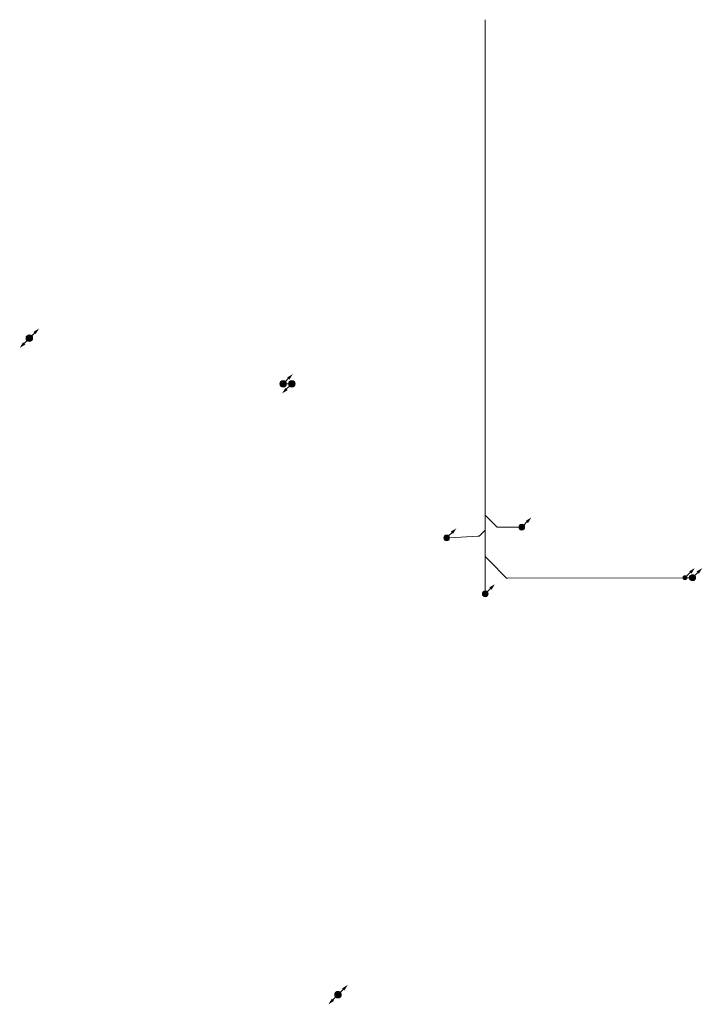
# Model space of a CAD drawing. Header units: millimetres. Extents: x -8188 to 49496, y -17237 to 7001.
# Tile 4 of 4: x 36516 to 49496, y -11731 to 7001. Entities that reach past the tile are written whole.
import ezdxf

# ---------------------------------------------------------------- set-up
doc = ezdxf.new("R2010")
doc.units = ezdxf.units.MM
doc.linetypes.add('DDS_LT6', pattern=[289.999998, 200, -89.999998])
doc.layers.add('Dešťová voda', color=7, linetype='Continuous')
doc.layers.add('Kanalizace', color=7, linetype='Continuous')

# ---------------------------------------------------------------- blocks, each defined once
blk = doc.blocks.new('Segment trubky-Kanalizace D100-ID-30-8-29-3869')
at = {"layer": 'Kanalizace', "color": 32, "lineweight": 5}
blk.add_line((0, 0), (0, -9341), dxfattribs=at)
blk = doc.blocks.new('T-kus-T-kus Kanalizace D100-ID-30-8-29-3902')
at = {"layer": 'Kanalizace', "color": 32, "lineweight": 5}
for p, q in [((0, 83), (0, -135)), ((0, 0), (95, -95))]:
    blk.add_line(p, q, dxfattribs=at)
blk = doc.blocks.new('Segment trubky-Kanalizace D100-ID-30-8-29-3816')
at = {"layer": 'Kanalizace', "color": 32, "lineweight": 5}
blk.add_line((0, 0), (0, -71), dxfattribs=at)
blk = doc.blocks.new('T-kus-T-kus Kanalizace D100-ID-30-8-29-3762')
at = {"layer": 'Kanalizace', "color": 32, "lineweight": 5}
for p, q in [((0, 83), (0, -135)), ((0, 0), (-95, -95))]:
    blk.add_line(p, q, dxfattribs=at)
blk = doc.blocks.new('Segment trubky-Kanalizace D100-ID-30-8-29-3656')
at = {"layer": 'Kanalizace', "color": 32, "lineweight": 5}
blk.add_line((0, 0), (0, -282), dxfattribs=at)
blk = doc.blocks.new('T-kus-T-kus Kanalizace D100-ID-30-8-29-5549')
at = {"layer": 'Kanalizace', "color": 32, "lineweight": 5}
for q in [(-60, 0), (0, 0)]:
    blk.add_line((0, 0), q, dxfattribs=at)
for points in [[(-60, -36), (-60, -37), (-60, -36), (-60, -30), (-61, -22), (-61, -12), (-61, 0), (-61, 12), (-61, 22), (-60, 30), (-60, 36), (-60, 37), (-60, 36), (-60, 30), (-59, 22), (-59, 12), (-59, 0), (-59, -12), (-59, -22), (-60, -30), (-60, -36)], [(17, -52), (0, -55), (-17, -52), (-32, -44), (-45, -32), (-52, -17), (-55, 0), (-52, 17), (-44, 32), (-32, 45), (-17, 52), (0, 55), (17, 52), (32, 44), (45, 32), (52, 17), (55, 0), (52, -17), (44, -32), (32, -45), (17, -52)], [(17, -52), (0, -55), (-17, -52), (-32, -44), (-45, -32), (-52, -17), (-55, 0), (-52, 17), (-44, 32), (-32, 45), (-17, 52), (0, 55), (17, 52), (32, 44), (45, 32), (52, 17), (55, 0), (52, -17), (44, -32), (32, -45), (17, -52)]]:
    blk.add_lwpolyline(points, dxfattribs=at)
blk = doc.blocks.new('Koleno-Koleno Kanalizace D100-ID-30-8-29-3311')
at = {"layer": 'Kanalizace', "color": 32, "lineweight": 5}
blk.add_line((-55, 0), (-59, 0), dxfattribs=at)
blk.add_circle((0, 0), 55, dxfattribs=at)
blk = doc.blocks.new('T-kus-T-kus Kanalizace D100-ID-30-8-29-3635')
at = {"layer": 'Kanalizace', "color": 32, "lineweight": 5}
for p, q in [((0, 83), (0, -135)), ((0, 0), (95, -95))]:
    blk.add_line(p, q, dxfattribs=at)
blk = doc.blocks.new('Segment trubky-Kanalizace D100-ID-30-8-29-3741')
at = {"layer": 'Kanalizace', "color": 32, "lineweight": 5}
blk.add_line((0, 0), (295, -295), dxfattribs=at)
blk = doc.blocks.new('Koleno-Koleno Kanalizace D100-ID-30-8-29-3666')
at = {"layer": 'Kanalizace', "color": 32, "lineweight": 5}
for p, q in [((-18, 18), (0, 0)), ((0, 0), (25, 0))]:
    blk.add_line(p, q, dxfattribs=at)
blk = doc.blocks.new('Segment trubky-Kanalizace D100-ID-30-8-29-9102')
at = {"layer": 'Kanalizace', "color": 32, "lineweight": 5}
blk.add_line((0, 0), (3455, 6), dxfattribs=at)
blk = doc.blocks.new('Koleno-Koleno Kanalizace D100-ID-30-8-29-3659')
at = {"layer": 'Kanalizace', "color": 32, "lineweight": 5}
blk.add_line((0, 55), (0, 59), dxfattribs=at)
blk.add_circle((0, 0), 55, dxfattribs=at)
blk = doc.blocks.new('Segment trubky-Kanalizace D100-ID-30-8-29-5138')
at = {"layer": 'Kanalizace', "color": 32, "lineweight": 5}
blk.add_line((0, 0), (0, -510), dxfattribs=at)
blk = doc.blocks.new('Koleno-Koleno Kanalizace D100-ID-30-8-29-3561')
at = {"layer": 'Kanalizace', "color": 32, "lineweight": 5}
blk.add_line((55, 3), (59, 3), dxfattribs=at)
blk.add_circle((0, 0), 55, dxfattribs=at)
blk = doc.blocks.new('Segment trubky-Kanalizace D100-ID-30-8-29-5521')
at = {"layer": 'Kanalizace', "color": 32, "lineweight": 5}
blk.add_line((0, 0), (536, 29), dxfattribs=at)
blk = doc.blocks.new('Koleno-Koleno Kanalizace D100-ID-30-8-29-3923')
at = {"layer": 'Kanalizace', "color": 32, "lineweight": 5}
for p, q in [((-23, -1), (0, 0)), ((0, 0), (16, 16))]:
    blk.add_line(p, q, dxfattribs=at)
blk = doc.blocks.new('Segment trubky-Kanalizace D100-ID-30-8-29-5529')
at = {"layer": 'Kanalizace', "color": 32, "lineweight": 5}
blk.add_line((0, 0), (1, 1), dxfattribs=at)
blk = doc.blocks.new('Koleno-Koleno Kanalizace D100-ID-30-8-29-3338')
at = {"layer": 'Kanalizace', "color": 32, "lineweight": 5}
blk.add_line((-55, 0), (-59, 0), dxfattribs=at)
blk.add_circle((0, 0), 55, dxfattribs=at)
blk = doc.blocks.new('Segment trubky-Kanalizace D100-ID-30-8-29-5455')
at = {"layer": 'Kanalizace', "color": 32, "lineweight": 5}
blk.add_line((0, 0), (115, -115), dxfattribs=at)
blk = doc.blocks.new('Koleno-Koleno Kanalizace D100-ID-30-8-29-3930')
at = {"layer": 'Kanalizace', "color": 32, "lineweight": 5}
for p, q in [((-18, 18), (0, 0)), ((0, 0), (25, 0))]:
    blk.add_line(p, q, dxfattribs=at)
blk = doc.blocks.new('Segment trubky-Kanalizace D100-ID-30-8-29-5463')
at = {"layer": 'Kanalizace', "color": 32, "lineweight": 5}
blk.add_line((0, 0), (386, -1), dxfattribs=at)
blk = doc.blocks.new('Koleno-Koleno Dešťová voda D125-ID-30-8-29-6482')
at = {"layer": 'Dešťová voda', "color": 174, "lineweight": 5}
blk.add_line((63, 0), (75, 0), dxfattribs=at)
blk.add_circle((0, 0), 62.5, dxfattribs=at)
blk = doc.blocks.new('Segment trubky-Dešťová voda D125-ID-30-8-29-8094')
at = {"layer": 'Dešťová voda', "color": 174, "linetype": 'DDS_LT6', "lineweight": 5}
blk.add_line((0, 0), (14, 0), dxfattribs=at)
blk = doc.blocks.new('Koleno-Koleno Dešťová voda D125-ID-30-8-29-8119')
at = {"layer": 'Dešťová voda', "color": 174, "lineweight": 5}
blk.add_line((-75, 0), (0, 0), dxfattribs=at)
blk.add_circle((0, 0), 62.5, dxfattribs=at)
blk = doc.blocks.new('Konec potrubí-PipeEnd Dešťová voda D125-ID-30-8-29-8264')
at = {"layer": 'Dešťová voda', "lineweight": 5}
for points in [[(63, 0), (59, 19), (51, 37), (37, 51), (19, 59), (0, 63), (-19, 59), (-37, 51), (-51, 37), (-59, 19), (-63, 0), (-59, -19), (-51, -37), (-37, -51), (-19, -59), (0, -63), (19, -59), (37, -51), (51, -37), (59, -19)], [(-184, -184), (-120, -78), (-78, -120)]]:
    blk.add_hatch(color=174, dxfattribs=at).paths.add_polyline_path(points)
at = {"layer": 'Dešťová voda', "color": 174, "lineweight": 5}
blk.add_line((-99, -99), (-44, -44), dxfattribs=at)
blk = doc.blocks.new('Koleno-Koleno Kanalizace D70-ID-30-8-29-7665')
at = {"layer": 'Kanalizace', "color": 32, "lineweight": 5}
blk.add_line((37, 0), (42, 0), dxfattribs=at)
blk.add_circle((0, 0), 37.4, dxfattribs=at)
blk = doc.blocks.new('Segment trubky-Kanalizace D70-ID-30-8-29-9364')
at = {"layer": 'Kanalizace', "color": 32, "lineweight": 5}
blk.add_line((0, 0), (40, 0), dxfattribs=at)
blk = doc.blocks.new('Konec potrubí-PipeEnd Dešťová voda D125-ID-30-8-29-8331')
at = {"layer": 'Dešťová voda', "lineweight": 5}
for points in [[(63, 0), (59, 19), (51, 37), (37, 51), (19, 59), (0, 63), (-19, 59), (-37, 51), (-51, 37), (-59, 19), (-63, 0), (-59, -19), (-51, -37), (-37, -51), (-19, -59), (0, -63), (19, -59), (37, -51), (51, -37), (59, -19)], [(-184, -184), (-120, -78), (-78, -120)]]:
    blk.add_hatch(color=174, dxfattribs=at).paths.add_polyline_path(points)
at = {"layer": 'Dešťová voda', "color": 174, "lineweight": 5}
for p, q in [((44, 44), (99, 99)), ((-99, -99), (-44, -44))]:
    blk.add_line(p, q, dxfattribs=at)
blk = doc.blocks.new('Začátek potrubí-PipeStart TV-PWH Teplá voda D20-ID-30-8-29-4986-8')
at = {"layer": 'Kanalizace', "lineweight": 5}
for points in [[(57837, -3830), (57773, -3936), (57731, -3894)], [(57708, -4014), (57705, -3997), (57697, -3982), (57685, -3969), (57670, -3962), (57653, -3959), (57636, -3962), (57620, -3969), (57608, -3982), (57601, -3997), (57598, -4014), (57601, -4031), (57608, -4046), (57620, -4058), (57636, -4066), (57653, -4069), (57670, -4066), (57685, -4058), (57697, -4046), (57705, -4031)]]:
    blk.add_hatch(color=32, dxfattribs=at).paths.add_polyline_path(points)
at = {"layer": 'Kanalizace', "color": 32, "lineweight": 5}
blk.add_line((57752, -3915), (57692, -3975), dxfattribs=at)
blk.add_circle((57653, -4014), 55, dxfattribs=at)
blk = doc.blocks.new('Začátek potrubí-PipeStart TV-PWH Teplá voda D20-ID-30-8-29-4986-9')
at = {"layer": 'Kanalizace', "lineweight": 5}
for points in [[(53765, -4321), (53762, -4304), (53754, -4289), (53742, -4276), (53727, -4269), (53710, -4266), (53693, -4269), (53677, -4276), (53665, -4289), (53657, -4304), (53655, -4321), (53657, -4338), (53665, -4353), (53677, -4365), (53693, -4373), (53710, -4376), (53727, -4373), (53742, -4365), (53754, -4353), (53762, -4338)], [(53893, -4137), (53830, -4243), (53787, -4201)]]:
    blk.add_hatch(color=32, dxfattribs=at).paths.add_polyline_path(points)
at = {"layer": 'Kanalizace', "color": 32, "lineweight": 5}
blk.add_line((53809, -4222), (53749, -4282), dxfattribs=at)
blk.add_circle((53710, -4321), 55, dxfattribs=at)
blk = doc.blocks.new('Začátek potrubí-PipeStart TV-PWH Teplá voda D20-ID-30-8-29-4986-10')
at = {"layer": 'Kanalizace', "lineweight": 5}
for points in [[(53159, -3074), (53096, -3180), (53053, -3138)], [(53031, -3258), (53028, -3241), (53020, -3226), (53008, -3214), (52993, -3206), (52976, -3203), (52959, -3206), (52943, -3214), (52931, -3226), (52923, -3241), (52921, -3258), (52923, -3275), (52931, -3291), (52943, -3303), (52959, -3311), (52976, -3313), (52993, -3311), (53008, -3303), (53020, -3291), (53028, -3275)]]:
    blk.add_hatch(color=32, dxfattribs=at).paths.add_polyline_path(points)
at = {"layer": 'Kanalizace', "color": 32, "lineweight": 5}
blk.add_line((53075, -3159), (53014, -3219), dxfattribs=at)
blk.add_circle((52976, -3258), 55, dxfattribs=at)
blk = doc.blocks.new('Začátek potrubí-PipeStart TV-PWH Teplá voda D20-ID-30-8-29-4986-11')
at = {"layer": 'Kanalizace', "lineweight": 5}
for points in [[(54458, -3051), (54455, -3034), (54448, -3019), (54435, -3007), (54420, -2999), (54403, -2996), (54386, -2999), (54371, -3007), (54359, -3019), (54351, -3034), (54348, -3051), (54351, -3068), (54359, -3084), (54371, -3096), (54386, -3104), (54403, -3106), (54420, -3104), (54435, -3096), (54448, -3084), (54455, -3068)], [(54587, -2868), (54523, -2974), (54481, -2931)]]:
    blk.add_hatch(color=32, dxfattribs=at).paths.add_polyline_path(points)
at = {"layer": 'Kanalizace', "color": 32, "lineweight": 5}
blk.add_line((54502, -2952), (54442, -3013), dxfattribs=at)
blk.add_circle((54403, -3051), 55, dxfattribs=at)
blk = doc.blocks.new('Začátek potrubí-PipeStart TV-PWH Teplá voda D20-ID-30-8-29-4986-17')
at = {"layer": 'Dešťová voda', "lineweight": 5}
for points in [[(50050, -140), (49986, -246), (49944, -204)], [(49929, -324), (49926, -305), (49917, -287), (49903, -273), (49885, -264), (49866, -261), (49847, -264), (49829, -273), (49816, -287), (49807, -305), (49804, -324), (49807, -343), (49816, -361), (49829, -374), (49847, -383), (49866, -386), (49885, -383), (49903, -374), (49917, -361), (49926, -343)]]:
    blk.add_hatch(color=174, dxfattribs=at).paths.add_polyline_path(points)
at = {"layer": 'Dešťová voda', "color": 174, "lineweight": 5}
blk.add_line((49965, -225), (49910, -280), dxfattribs=at)
blk.add_circle((49866, -324), 62.5, dxfattribs=at)
blk = doc.blocks.new('Začátek potrubí-PipeStart TV-PWH Teplá voda D20-ID-30-8-29-4986-25')
at = {"layer": 'Kanalizace', "lineweight": 5}
for points in [[(57694, -3830), (57631, -3936), (57588, -3894)], [(57548, -4014), (57546, -4002), (57541, -3992), (57532, -3984), (57522, -3978), (57510, -3976), (57499, -3978), (57488, -3984), (57480, -3992), (57475, -4002), (57473, -4014), (57475, -4025), (57480, -4036), (57488, -4044), (57499, -4049), (57510, -4051), (57522, -4049), (57532, -4044), (57541, -4036), (57546, -4025)]]:
    blk.add_hatch(color=32, dxfattribs=at).paths.add_polyline_path(points)
at = {"layer": 'Kanalizace', "color": 32, "lineweight": 5}
blk.add_line((57609, -3915), (57537, -3987), dxfattribs=at)
blk.add_circle((57510, -4014), 37.4, dxfattribs=at)
blk = doc.blocks.new('Začátek potrubí-PipeStart TV-PWH Teplá voda D20-ID-30-8-29-4986-28')
at = {"layer": 'Dešťová voda', "lineweight": 5}
for points in [[(45103, 542), (45100, 561), (45091, 579), (45077, 593), (45059, 602), (45040, 605), (45021, 602), (45003, 593), (44990, 579), (44981, 561), (44978, 542), (44981, 523), (44990, 505), (45003, 492), (45021, 483), (45040, 480), (45059, 483), (45077, 492), (45091, 505), (45100, 523)], [(45224, 726), (45160, 620), (45118, 662)]]:
    blk.add_hatch(color=174, dxfattribs=at).paths.add_polyline_path(points)
at = {"layer": 'Dešťová voda', "color": 174, "lineweight": 5}
for p, q in [((45139, 641), (45084, 586)), ((44996, 498), (44941, 443))]:
    blk.add_line(p, q, dxfattribs=at)
blk.add_circle((45040, 542), 62.5, dxfattribs=at)
blk = doc.blocks.new('Konec potrubí-PipeEnd Dešťová voda D125-ID-30-8-29-9394')
at = {"layer": 'Dešťová voda', "lineweight": 5}
for points in [[(63, 0), (59, 19), (51, 37), (37, 51), (19, 59), (0, 63), (-19, 59), (-37, 51), (-51, 37), (-59, 19), (-63, 0), (-59, -19), (-51, -37), (-37, -51), (-19, -59), (0, -63), (19, -59), (37, -51), (51, -37), (59, -19)], [(-184, -184), (-120, -78), (-78, -120)]]:
    blk.add_hatch(color=174, dxfattribs=at).paths.add_polyline_path(points)
at = {"layer": 'Dešťová voda', "color": 174, "lineweight": 5}
for p, q in [((44, 44), (99, 99)), ((-99, -99), (-44, -44))]:
    blk.add_line(p, q, dxfattribs=at)
blk = doc.blocks.new('Začátek potrubí-PipeStart TV-PWH Teplá voda D20-ID-30-8-29-4986-27')
at = {"layer": 'Dešťová voda', "lineweight": 5}
for points in [[(13513, 542), (13510, 561), (13501, 579), (13487, 593), (13470, 602), (13450, 605), (13431, 602), (13414, 593), (13400, 579), (13391, 561), (13388, 542), (13391, 523), (13400, 505), (13414, 492), (13431, 483), (13450, 480), (13470, 483), (13487, 492), (13501, 505), (13510, 523)], [(13634, 726), (13571, 620), (13528, 662)]]:
    blk.add_hatch(color=174, dxfattribs=at).paths.add_polyline_path(points)
at = {"layer": 'Dešťová voda', "color": 174, "lineweight": 5}
for p, q in [((13549, 641), (13495, 586)), ((13406, 498), (13351, 443))]:
    blk.add_line(p, q, dxfattribs=at)
blk.add_circle((13450, 542), 62.5, dxfattribs=at)

msp = doc.modelspace()

# ---------------------------------------------------------------- block references
at = {"layer": 'Dešťová voda', "color": 174, "lineweight": 5}
for name, p in [('Začátek potrubí-PipeStart TV-PWH Teplá voda D20-ID-30-8-29-4986-28', (-8341, 399)), ('Konec potrubí-PipeEnd Dešťová voda D125-ID-30-8-29-8331', (36700, 941)), ('Začátek potrubí-PipeStart TV-PWH Teplá voda D20-ID-30-8-29-4986-17', (-8341, 399)), ('Koleno-Koleno Dešťová voda D125-ID-30-8-29-6482', (41526, 75)), ('Konec potrubí-PipeEnd Dešťová voda D125-ID-30-8-29-8264', (41690, 75)), ('Koleno-Koleno Dešťová voda D125-ID-30-8-29-8119', (41690, 75)), ('Začátek potrubí-PipeStart TV-PWH Teplá voda D20-ID-30-8-29-4986-27', (29119, -12089)), ('Konec potrubí-PipeEnd Dešťová voda D125-ID-30-8-29-9394', (42570, -11547))]:
    msp.add_blockref(name, p, dxfattribs=at)
at = {"layer": 'Dešťová voda', "color": 174, "linetype": 'DDS_LT6', "lineweight": 5}
msp.add_blockref('Segment trubky-Dešťová voda D125-ID-30-8-29-8094', (41601, 75), dxfattribs=at)
at = {"layer": 'Kanalizace', "color": 32, "lineweight": 5}
for name, p in [('Segment trubky-Kanalizace D100-ID-30-8-29-3869', (45365, 7001)), ('T-kus-T-kus Kanalizace D100-ID-30-8-29-3902', (45365, -2424)), ('Segment trubky-Kanalizace D100-ID-30-8-29-3816', (45365, -2559)), ('Segment trubky-Kanalizace D100-ID-30-8-29-5455', (45461, -2519)), ('Koleno-Koleno Kanalizace D100-ID-30-8-29-3338', (46063, -2653)), ('Začátek potrubí-PipeStart TV-PWH Teplá voda D20-ID-30-8-29-4986-11', (-8341, 399)), ('Začátek potrubí-PipeStart TV-PWH Teplá voda D20-ID-30-8-29-4986-10', (-8341, 399)), ('Koleno-Koleno Kanalizace D100-ID-30-8-29-3561', (44635, -2859)), ('Koleno-Koleno Kanalizace D100-ID-30-8-29-3923', (45252, -2825)), ('Segment trubky-Kanalizace D100-ID-30-8-29-5529', (45269, -2809)), ('T-kus-T-kus Kanalizace D100-ID-30-8-29-3762', (45365, -2713)), ('Koleno-Koleno Kanalizace D100-ID-30-8-29-3930', (45593, -2652)), ('Segment trubky-Kanalizace D100-ID-30-8-29-5463', (45618, -2652)), ('Segment trubky-Kanalizace D100-ID-30-8-29-5521', (44694, -2856)), ('Segment trubky-Kanalizace D100-ID-30-8-29-3656', (45365, -2848)), ('T-kus-T-kus Kanalizace D100-ID-30-8-29-3635', (45365, -3213)), ('Segment trubky-Kanalizace D100-ID-30-8-29-5138', (45365, -3348)), ('Segment trubky-Kanalizace D100-ID-30-8-29-3741', (45461, -3308)), ('Začátek potrubí-PipeStart TV-PWH Teplá voda D20-ID-30-8-29-4986-25', (-8341, 399)), ('Začátek potrubí-PipeStart TV-PWH Teplá voda D20-ID-30-8-29-4986-8', (-8341, 399)), ('Začátek potrubí-PipeStart TV-PWH Teplá voda D20-ID-30-8-29-4986-9', (-8341, 399)), ('Koleno-Koleno Kanalizace D100-ID-30-8-29-3666', (45774, -3621)), ('Segment trubky-Kanalizace D100-ID-30-8-29-9102', (45798, -3621)), ('Koleno-Koleno Kanalizace D70-ID-30-8-29-7665', (49170, -3615)), ('Segment trubky-Kanalizace D70-ID-30-8-29-9364', (49212, -3615)), ('T-kus-T-kus Kanalizace D100-ID-30-8-29-5549', (49312, -3615)), ('Koleno-Koleno Kanalizace D100-ID-30-8-29-3311', (49312, -3615)), ('Koleno-Koleno Kanalizace D100-ID-30-8-29-3659', (45369, -3922))]:
    msp.add_blockref(name, p, dxfattribs=at)

doc.saveas('drawing.dxf')
